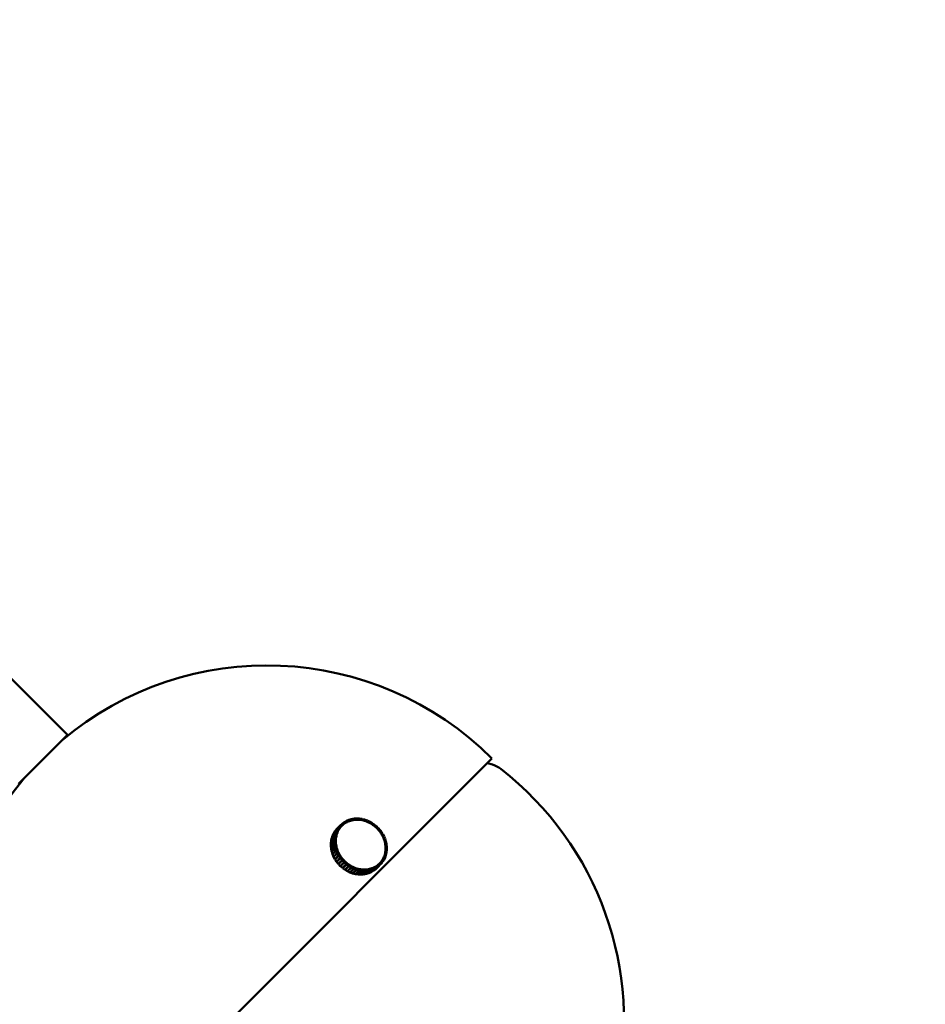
# Model space of a CAD drawing. Header units: millimetres. Extents: x 381 to 3103, y 17 to 2472.
# Tile 8 of 36: x 1121 to 1291, y 419 to 604. Entities that reach past the tile are written whole.
import ezdxf

# ---------------------------------------------------------------- set-up
doc = ezdxf.new("R2010")
doc.units = ezdxf.units.MM
doc.header["$LTSCALE"] = 12
doc.layers.add('Widoczne (ISO)', color=7, linetype='Continuous', lineweight=50)
doc.layers.add('Wymiar (ISO)', color=7, linetype='Continuous', lineweight=18)
doc.styles.add('Tekst notatki (ISO)', font='tahoma.ttf')
doc.dimstyles.new('Domyślne (ISO)', dxfattribs={"dimscale": 12, "dimtxt": 3, "dimasz": 3, "dimexe": 3.175, "dimexo": 0, "dimgap": 0.762, "dimtad": 1, "dimdec": 1, "dimlfac": 0.03937, "dimrnd": 1e-08, "dimzin": 0, "dimdsep": 46, "dimtxsty": 'Tekst notatki (ISO)', "dimblk": 'Filled-1', "dimcen": 0.09, "dimdle": 10, "dimse1": 1, "dimse2": 1, "dimclrd": 256, "dimclre": 256, "dimclrt": 256, "dimadec": 0, "dimazin": 0, "dimtfac": 0.666667, "dimtmove": 0, "dimatfit": 3, "dimfxl": 1, "dimtolj": 1, "dimlwd": 15, "dimlwe": 15, "dimarcsym": 0})

# ---------------------------------------------------------------- blocks, each defined once
blk = doc.blocks.new('Filled-1')
at = {"color": 0}
for p, q in [((0, 0), (-1, 0.25)), ((-1, 0.25), (-1, -0.25)), ((-1, 0), (0, 0)), ((-1, -0.25), (0, 0))]:
    blk.add_line(p, q, dxfattribs=at)
at = {"color": 0, "flags": 128}
blk.add_lwpolyline([(-1, -0.25), (0, 0), (-1, 0.25), (-1, -0.25)], dxfattribs=at)
at = {"color": 0}
blk.add_solid([(-1, -0.25), (0, 0), (-1, 0.25), (-1, -0.25)], dxfattribs=at)
blk = doc.blocks.new('*D9')
at = {"layer": 'Defpoints', "color": 0, "transparency": 16777216}
for p in [(925.71, 1346.51), (1573.16, 1346.51), (870.71, 230.38)]:
    blk.add_point(p, dxfattribs=at)
at = {"layer": 'Wymiar (ISO)', "lineweight": 15, "transparency": 16777216}
blk.add_line((1573.16, 266.38), (1573.16, 1310.51), dxfattribs=at)
at = {"layer": 'Wymiar (ISO)', "lineweight": 15, "transparency": 16777216, "xscale": 36, "yscale": 36, "zscale": 36}
for p, rotation in [((1573.16, 1346.51), 90), ((1573.16, 230.38), 270)]:
    blk.add_blockref('Filled-1', p, dxfattribs=dict(at, rotation=rotation))
at = {"layer": 'Wymiar (ISO)', "lineweight": 18, "transparency": 16777216, "insert": (1465.84, 689.34), "char_height": 36, "attachment_point": 1, "rotation": 90, "style": 'Tekst notatki (ISO)'}
blk.add_mtext('\\A1;43.9\\P1116 mm', dxfattribs=at)
blk = doc.blocks.new('*D10')
at = {"layer": 'Defpoints', "color": 0, "transparency": 16777216}
for p in [(925.71, 1496.51), (1573.16, 1496.51), (870.71, 230.38)]:
    blk.add_point(p, dxfattribs=at)
at = {"layer": 'Wymiar (ISO)', "lineweight": 15, "transparency": 16777216}
for p, q in [((1573.16, 1496.51), (1573.16, 1749)), ((1573.16, 266.38), (1573.16, 1460.51))]:
    blk.add_line(p, q, dxfattribs=at)
at = {"layer": 'Wymiar (ISO)', "lineweight": 15, "transparency": 16777216, "xscale": 36, "yscale": 36, "zscale": 36}
for p, rotation in [((1573.16, 1496.51), 90), ((1573.16, 230.38), 270)]:
    blk.add_blockref('Filled-1', p, dxfattribs=dict(at, rotation=rotation))
at = {"layer": 'Wymiar (ISO)', "lineweight": 18, "transparency": 16777216, "insert": (1465.7, 1541.65), "char_height": 36, "attachment_point": 1, "rotation": 90, "style": 'Tekst notatki (ISO)'}
blk.add_mtext('\\A1;49.8\\P1266 mm', dxfattribs=at)
blk = doc.blocks.new('*D11')
at = {"layer": 'Defpoints', "color": 0, "transparency": 16777216}
for p in [(925.71, 1796.51), (1573.16, 1796.51), (870.71, 230.38)]:
    blk.add_point(p, dxfattribs=at)
at = {"layer": 'Wymiar (ISO)', "lineweight": 15, "transparency": 16777216}
for p, q in [((1573.16, 1796.51), (1573.16, 2049)), ((1573.16, 266.38), (1573.16, 1760.51))]:
    blk.add_line(p, q, dxfattribs=at)
at = {"layer": 'Wymiar (ISO)', "lineweight": 15, "transparency": 16777216, "xscale": 36, "yscale": 36, "zscale": 36}
for p, rotation in [((1573.16, 1796.51), 90), ((1573.16, 230.38), 270)]:
    blk.add_blockref('Filled-1', p, dxfattribs=dict(at, rotation=rotation))
at = {"layer": 'Wymiar (ISO)', "lineweight": 18, "transparency": 16777216, "insert": (1465.92, 1841.65), "char_height": 36, "attachment_point": 1, "rotation": 90, "style": 'Tekst notatki (ISO)'}
blk.add_mtext('\\A1;61.7\\P1566 mm', dxfattribs=at)
blk = doc.blocks.new('*D12')
at = {"layer": 'Defpoints', "color": 0, "transparency": 16777216}
for p in [(925.71, 2246.01), (1573.16, 2246.01), (870.71, 230.38)]:
    blk.add_point(p, dxfattribs=at)
at = {"layer": 'Wymiar (ISO)', "lineweight": 15, "transparency": 16777216}
blk.add_line((1573.16, 266.38), (1573.16, 2210.01), dxfattribs=at)
at = {"layer": 'Wymiar (ISO)', "lineweight": 15, "transparency": 16777216, "xscale": 36, "yscale": 36, "zscale": 36}
for p, rotation in [((1573.16, 2246.01), 90), ((1573.16, 230.38), 270)]:
    blk.add_blockref('Filled-1', p, dxfattribs=dict(at, rotation=rotation))
at = {"layer": 'Wymiar (ISO)', "lineweight": 18, "transparency": 16777216, "insert": (1465.79, 2138.24), "char_height": 36, "attachment_point": 1, "rotation": 90, "style": 'Tekst notatki (ISO)'}
blk.add_mtext('\\A1;79.4\\P2016 mm', dxfattribs=at)

msp = doc.modelspace()

# ---------------------------------------------------------------- linework, layer by layer
at = {"layer": 'Widoczne (ISO)'}
for p, q in [((917.59, 682.03), (1129.72, 469.9)), ((1120.53, 460.71), (1129.72, 469.9)), ((1124.97, 380.95), (1209.47, 465.45)), ((1208.63, 464.61), (1209.57, 464.31)), ((1181.01, 452.91), (1181.33, 453.21)), ((1181.33, 453.21), (1181.36, 453.24)), ((1181.5, 453.03), (1181.33, 453.21)), ((1181.36, 453.24), (1181.71, 453.5)), ((1181.52, 453.04), (1181.36, 453.24)), ((1181.69, 453.17), (1181.86, 453.3)), ((1181.71, 453.49), (1181.74, 453.52)), ((1181.86, 453.3), (1181.71, 453.5)), ((1181.74, 453.52), (1182.12, 453.74)), ((1181.88, 453.31), (1181.74, 453.52)), ((1181.86, 453.3), (1181.84, 453.28)), ((1181.86, 453.29), (1181.88, 453.31)), ((1181.88, 453.31), (1182.07, 453.42)), ((1182.07, 453.42), (1182.26, 453.53)), ((1182.26, 453.53), (1182.12, 453.74)), ((1182.13, 453.72), (1182.16, 453.76)), ((1182.16, 453.76), (1182.57, 453.93)), ((1182.28, 453.54), (1182.16, 453.76)), ((1182.26, 453.53), (1182.25, 453.52)), ((1182.27, 453.52), (1182.28, 453.54)), ((1182.28, 453.54), (1182.48, 453.62)), ((1182.48, 453.62), (1182.69, 453.71)), ((1182.69, 453.71), (1182.57, 453.93)), ((1182.58, 453.91), (1182.61, 453.94)), ((1182.61, 453.94), (1183.04, 454.07)), ((1182.71, 453.72), (1182.61, 453.94)), ((1182.69, 453.71), (1182.68, 453.7)), ((1182.7, 453.71), (1182.71, 453.72)), ((1182.71, 453.72), (1182.92, 453.78)), ((1182.92, 453.78), (1183.13, 453.84)), ((1183.13, 453.84), (1183.04, 454.07)), ((1183.05, 454.05), (1183.08, 454.08)), ((1183.08, 454.08), (1183.53, 454.16)), ((1183.15, 453.85), (1183.08, 454.08)), ((1183.13, 453.84), (1183.13, 453.84)), ((1183.15, 453.85), (1183.38, 453.89)), ((1183.15, 453.84), (1183.15, 453.85)), ((1183.38, 453.89), (1183.6, 453.93)), ((1183.6, 453.93), (1183.53, 454.16)), ((1183.54, 454.13), (1183.57, 454.16)), ((1183.57, 454.16), (1184.03, 454.19)), ((1183.62, 453.93), (1183.57, 454.16)), ((1183.6, 453.93), (1183.59, 453.92)), ((1183.61, 453.92), (1183.62, 453.93)), ((1183.62, 453.93), (1183.85, 453.95)), ((1183.85, 453.95), (1184.08, 453.96)), ((1184.08, 453.96), (1184.03, 454.19)), ((1184.04, 454.16), (1184.08, 454.19)), ((1184.08, 453.96), (1184.07, 453.95)), ((1184.1, 453.96), (1184.08, 454.19)), ((1184.08, 454.19), (1184.54, 454.18)), ((1184.1, 453.96), (1184.33, 453.95)), ((1184.1, 453.95), (1184.1, 453.96)), ((1184.33, 453.95), (1184.57, 453.94)), ((1184.57, 453.94), (1184.54, 454.18)), ((1184.55, 454.13), (1184.59, 454.17)), ((1184.57, 453.94), (1184.56, 453.94)), ((1184.58, 453.93), (1184.59, 453.94)), ((1184.59, 453.94), (1184.59, 454.17)), ((1184.59, 454.17), (1185.06, 454.1)), ((1184.59, 453.94), (1184.82, 453.91)), ((1184.82, 453.91), (1185.06, 453.87)), ((1185.06, 453.87), (1185.05, 453.87)), ((1185.06, 453.87), (1185.06, 454.1)), ((1185.06, 454.05), (1185.1, 454.09)), ((1185.07, 453.86), (1185.08, 453.87)), ((1185.08, 453.87), (1185.1, 454.09)), ((1185.08, 453.87), (1185.31, 453.81)), ((1185.1, 454.09), (1185.57, 453.98)), ((1185.31, 453.81), (1185.54, 453.75)), ((1185.54, 453.75), (1185.57, 453.98)), ((1185.54, 453.75), (1185.54, 453.75)), ((1185.56, 453.91), (1185.62, 453.96)), ((1185.56, 453.74), (1185.57, 453.74)), ((1185.57, 453.74), (1185.62, 453.96)), ((1185.57, 453.74), (1185.79, 453.66)), ((1185.62, 453.96), (1186.07, 453.8)), ((1185.79, 453.66), (1186.02, 453.58)), ((1186.02, 453.58), (1186.07, 453.8)), ((1186.02, 453.58), (1186.02, 453.58)), ((1186.04, 453.57), (1186.05, 453.57)), ((1186.05, 453.57), (1186.12, 453.78)), ((1186.05, 453.72), (1186.12, 453.78)), ((1186.05, 453.57), (1186.27, 453.47)), ((1186.12, 453.78), (1186.56, 453.58)), ((1186.27, 453.47), (1186.49, 453.37)), ((1186.49, 453.37), (1186.56, 453.58)), ((1186.49, 453.37), (1186.49, 453.36)), ((1186.51, 453.35), (1186.61, 453.55)), ((1186.51, 453.35), (1186.72, 453.23)), ((1186.51, 453.35), (1186.51, 453.35)), ((1186.53, 453.47), (1186.61, 453.55)), ((1186.61, 453.55), (1187.03, 453.3)), ((1186.72, 453.23), (1186.94, 453.1)), ((1186.94, 453.1), (1187.03, 453.3)), ((1186.96, 453.09), (1187.07, 453.27)), ((1186.97, 453.17), (1187.07, 453.27)), ((1187.07, 453.27), (1187.48, 452.98)), ((1180.22, 451.67), (1179.51, 450.96)), ((1179.53, 451), (1180.23, 451.71)), ((1179.72, 451.4), (1179.53, 451)), ((1180.43, 452.1), (1179.72, 451.4)), ((1179.74, 451.43), (1180.45, 452.14)), ((1179.97, 451.8), (1179.74, 451.43)), ((1179.75, 451.43), (1179.74, 451.43)), ((1180.68, 452.51), (1179.97, 451.8)), ((1180, 451.84), (1180.71, 452.54)), ((1180.28, 452.17), (1180, 451.84)), ((1180.01, 451.83), (1180, 451.84)), ((1180.07, 451.25), (1180.22, 451.67)), ((1180.44, 451.56), (1180.22, 451.67)), ((1180.23, 451.71), (1180.43, 452.1)), ((1180.45, 451.58), (1180.23, 451.71)), ((1180.98, 452.88), (1180.28, 452.17)), ((1180.29, 451.14), (1180.37, 451.35)), ((1180.31, 452.2), (1181.01, 452.91)), ((1180.31, 452.2), (1180.31, 452.2)), ((1180.37, 451.35), (1180.44, 451.56)), ((1180.64, 451.98), (1180.43, 452.1)), ((1180.43, 451.57), (1180.45, 451.58)), ((1180.45, 452.14), (1180.68, 452.51)), ((1180.65, 452), (1180.45, 452.14)), ((1180.45, 451.58), (1180.54, 451.78)), ((1180.54, 451.78), (1180.64, 451.98)), ((1180.63, 451.98), (1180.65, 452)), ((1180.65, 452), (1180.77, 452.18)), ((1180.88, 452.36), (1180.68, 452.51)), ((1180.71, 452.54), (1180.98, 452.88)), ((1180.9, 452.38), (1180.71, 452.54)), ((1180.77, 452.18), (1180.88, 452.36)), ((1180.88, 452.36), (1180.9, 452.38)), ((1180.9, 452.38), (1181.03, 452.55)), ((1181.17, 452.71), (1180.98, 452.88)), ((1181.19, 452.73), (1181.01, 452.91)), ((1181.03, 452.55), (1181.17, 452.71)), ((1181.28, 452.81), (1181.15, 452.69)), ((1181.17, 452.71), (1181.19, 452.73)), ((1181.19, 452.73), (1181.34, 452.88)), ((1181.34, 452.88), (1181.5, 453.03)), ((1181.5, 453.03), (1181.44, 452.97)), ((1181.46, 452.98), (1181.52, 453.04)), ((1181.52, 453.04), (1181.69, 453.17)), ((1186.94, 453.1), (1186.93, 453.1)), ((1186.95, 453.09), (1186.96, 453.09)), ((1186.96, 453.09), (1187.16, 452.95)), ((1187.16, 452.95), (1187.36, 452.8)), ((1187.36, 452.8), (1187.48, 452.98)), ((1187.36, 452.8), (1187.52, 452.95)), ((1187.36, 452.8), (1187.36, 452.8)), ((1187.38, 452.79), (1187.52, 452.95)), ((1187.38, 452.79), (1187.57, 452.62)), ((1187.38, 452.78), (1187.38, 452.79)), ((1187.52, 452.95), (1187.9, 452.63)), ((1187.57, 452.62), (1187.76, 452.46)), ((1187.76, 452.46), (1187.75, 452.46)), ((1187.76, 452.46), (1187.9, 452.63)), ((1187.77, 452.44), (1187.78, 452.44)), ((1187.78, 452.44), (1187.93, 452.59)), ((1187.78, 452.44), (1187.95, 452.26)), ((1187.93, 452.59), (1188.28, 452.23)), ((1187.95, 452.26), (1188.12, 452.08)), ((1188.28, 452.23), (1188.12, 452.08)), ((1188.12, 452.08), (1188.28, 452.23)), ((1188.12, 452.08), (1188.12, 452.08)), ((1188.13, 452.06), (1188.14, 452.06)), ((1188.14, 452.06), (1188.31, 452.19)), ((1188.14, 452.06), (1188.29, 451.87)), ((1188.29, 451.87), (1188.45, 451.68)), ((1188.31, 452.19), (1188.63, 451.81)), ((1188.45, 451.68), (1188.63, 451.81)), ((1188.45, 451.68), (1188.45, 451.67)), ((1188.46, 451.65), (1188.47, 451.66)), ((1188.47, 451.66), (1188.65, 451.76)), ((1188.47, 451.66), (1188.6, 451.45)), ((1188.63, 451.81), (1188.49, 451.67)), ((1188.6, 451.45), (1188.74, 451.24)), ((1188.65, 451.76), (1188.93, 451.35)), ((1188.74, 451.24), (1188.93, 451.35)), ((1188.93, 451.35), (1188.84, 451.26)), ((1179.9, 450.22), (1179.19, 449.51)), ((1179.19, 449.05), (1179.9, 449.76)), ((1179.19, 449.51), (1179.19, 449.05)), ((1179.2, 449.56), (1179.9, 450.27)), ((1179.25, 450.01), (1179.2, 449.56)), ((1179.9, 449.71), (1179.2, 449)), ((1179.23, 449.55), (1179.2, 449.56)), ((1179.25, 450.06), (1179.96, 450.77)), ((1179.95, 450.72), (1179.25, 450.01)), ((1179.35, 450.5), (1179.25, 450.06)), ((1179.28, 450.05), (1179.25, 450.06)), ((1180.06, 451.2), (1179.35, 450.5)), ((1179.37, 450.54), (1180.07, 451.25)), ((1179.51, 450.96), (1179.37, 450.54)), ((1179.39, 450.53), (1179.37, 450.54)), ((1179.54, 450.99), (1179.53, 451)), ((1179.9, 450.27), (1179.95, 450.72)), ((1180.14, 450.21), (1179.9, 450.27)), ((1180.14, 450.19), (1179.9, 450.22)), ((1179.9, 449.76), (1179.9, 450.22)), ((1180.13, 449.72), (1179.9, 449.76)), ((1180.14, 449.7), (1179.9, 449.71)), ((1179.95, 449.24), (1179.9, 449.71)), ((1180.19, 450.66), (1179.95, 450.72)), ((1179.96, 450.77), (1180.06, 451.2)), ((1180.19, 450.68), (1179.96, 450.77)), ((1180.29, 451.12), (1180.06, 451.2)), ((1180.29, 451.14), (1180.07, 451.25)), ((1180.11, 449.7), (1180.13, 449.72)), ((1180.12, 450.19), (1180.14, 450.21)), ((1180.13, 449.72), (1180.14, 449.96)), ((1180.14, 450.21), (1180.16, 450.44)), ((1180.14, 449.96), (1180.14, 450.19)), ((1180.16, 449.47), (1180.14, 449.7)), ((1180.16, 450.44), (1180.19, 450.66)), ((1180.17, 450.67), (1180.19, 450.68)), ((1180.19, 450.68), (1180.24, 450.9)), ((1180.24, 450.9), (1180.29, 451.12)), ((1180.28, 451.13), (1180.29, 451.14)), ((1188.74, 451.24), (1188.74, 451.24)), ((1188.75, 451.22), (1188.95, 451.31)), ((1188.75, 451.22), (1188.87, 451)), ((1188.75, 451.22), (1188.75, 451.22)), ((1188.87, 451), (1188.98, 450.79)), ((1188.95, 451.31), (1189.19, 450.87)), ((1188.98, 450.79), (1189.19, 450.87)), ((1188.98, 450.79), (1188.98, 450.78)), ((1188.99, 450.77), (1189.21, 450.83)), ((1188.99, 450.77), (1189.09, 450.54)), ((1188.99, 450.76), (1188.99, 450.77)), ((1189.09, 450.54), (1189.18, 450.32)), ((1189.19, 450.87), (1189.12, 450.8)), ((1189.18, 450.32), (1189.4, 450.38)), ((1189.18, 450.32), (1189.18, 450.31)), ((1189.19, 450.29), (1189.41, 450.33)), ((1189.19, 450.29), (1189.26, 450.06)), ((1189.19, 450.29), (1189.19, 450.29)), ((1189.21, 450.83), (1189.4, 450.38)), ((1189.26, 450.06), (1189.34, 449.83)), ((1189.34, 449.83), (1189.33, 449.83)), ((1189.4, 450.38), (1189.34, 450.32)), ((1189.34, 449.83), (1189.56, 449.87)), ((1189.34, 449.81), (1189.57, 449.82)), ((1189.34, 449.81), (1189.39, 449.58)), ((1189.34, 449.81), (1189.34, 449.81)), ((1189.39, 449.58), (1189.44, 449.34)), ((1189.41, 450.33), (1189.56, 449.87)), ((1189.56, 449.87), (1189.51, 449.82)), ((1189.57, 449.82), (1189.67, 449.36)), ((1179.24, 449.05), (1179.19, 449.05)), ((1179.2, 449), (1179.24, 448.54)), ((1179.24, 448.54), (1179.95, 449.24)), ((1179.3, 448.54), (1179.24, 448.54)), ((1179.96, 449.2), (1179.25, 448.49)), ((1179.25, 448.49), (1179.35, 448.02)), ((1179.35, 448.02), (1180.05, 448.73)), ((1179.41, 448.03), (1179.35, 448.02)), ((1180.07, 448.68), (1179.36, 447.98)), ((1179.36, 447.98), (1179.5, 447.52)), ((1179.5, 447.52), (1180.21, 448.22)), ((1180.23, 448.18), (1179.52, 447.47)), ((1179.71, 447.02), (1180.42, 447.73)), ((1180.44, 447.68), (1179.73, 446.98)), ((1180.18, 449.24), (1179.95, 449.24)), ((1180.19, 449.21), (1179.96, 449.2)), ((1180.05, 448.73), (1179.96, 449.2)), ((1180.28, 448.75), (1180.05, 448.73)), ((1180.29, 448.72), (1180.07, 448.68)), ((1180.21, 448.22), (1180.07, 448.68)), ((1180.18, 449.24), (1180.16, 449.47)), ((1180.16, 449.21), (1180.18, 449.24)), ((1180.24, 448.98), (1180.19, 449.21)), ((1180.43, 448.26), (1180.21, 448.22)), ((1180.44, 448.24), (1180.23, 448.18)), ((1180.42, 447.73), (1180.23, 448.18)), ((1180.28, 448.75), (1180.24, 448.98)), ((1180.26, 448.72), (1180.28, 448.75)), ((1180.36, 448.49), (1180.29, 448.72)), ((1180.43, 448.26), (1180.36, 448.49)), ((1180.4, 448.23), (1180.43, 448.26)), ((1180.63, 447.79), (1180.42, 447.73)), ((1180.54, 448.02), (1180.44, 448.24)), ((1180.64, 447.77), (1180.44, 447.68)), ((1180.67, 447.25), (1180.44, 447.68)), ((1180.63, 447.79), (1180.54, 448.02)), ((1180.59, 447.75), (1180.63, 447.79)), ((1180.76, 447.55), (1180.64, 447.77)), ((1189.38, 447.65), (1189.34, 447.43)), ((1189.43, 447.87), (1189.38, 447.65)), ((1189.44, 449.34), (1189.43, 449.34)), ((1189.44, 447.89), (1189.43, 447.89)), ((1189.43, 447.86), (1189.43, 447.87)), ((1189.43, 447.87), (1189.66, 447.79)), ((1189.44, 449.34), (1189.67, 449.36)), ((1189.44, 449.32), (1189.46, 449.09)), ((1189.44, 449.32), (1189.44, 449.32)), ((1189.44, 449.32), (1189.67, 449.31)), ((1189.46, 448.12), (1189.44, 447.89)), ((1189.44, 447.89), (1189.67, 447.84)), ((1189.46, 449.09), (1189.49, 448.85)), ((1189.49, 448.35), (1189.46, 448.12)), ((1189.49, 448.85), (1189.48, 448.85)), ((1189.48, 448.83), (1189.49, 448.83)), ((1189.49, 448.37), (1189.48, 448.36)), ((1189.48, 448.34), (1189.49, 448.35)), ((1189.49, 448.85), (1189.72, 448.84)), ((1189.49, 448.83), (1189.49, 448.6)), ((1189.49, 448.83), (1189.72, 448.8)), ((1189.49, 448.6), (1189.49, 448.37)), ((1189.49, 448.37), (1189.72, 448.33)), ((1189.49, 448.35), (1189.72, 448.29)), ((1189.66, 447.79), (1189.56, 447.35)), ((1189.67, 449.36), (1189.62, 449.31)), ((1189.67, 447.84), (1189.64, 447.8)), ((1189.67, 449.31), (1189.72, 448.84)), ((1189.72, 448.29), (1189.67, 447.84)), ((1189.72, 448.84), (1189.68, 448.8)), ((1189.72, 448.33), (1189.69, 448.3)), ((1189.72, 448.8), (1189.72, 448.33)), ((1179.58, 447.53), (1179.5, 447.52)), ((1179.52, 447.47), (1179.71, 447.02)), ((1179.8, 447.05), (1179.71, 447.02)), ((1179.73, 446.98), (1179.96, 446.54)), ((1179.96, 446.54), (1180.67, 447.25)), ((1180.08, 446.59), (1179.96, 446.54)), ((1180.7, 447.21), (1179.99, 446.5)), ((1179.99, 446.5), (1180.26, 446.08)), ((1180.26, 446.08), (1180.97, 446.79)), ((1180.43, 446.18), (1180.26, 446.08)), ((1181, 446.75), (1180.29, 446.04)), ((1180.29, 446.04), (1180.6, 445.65)), ((1180.6, 445.65), (1181.31, 446.36)), ((1180.78, 445.78), (1180.6, 445.65)), ((1181.34, 446.32), (1180.64, 445.62)), ((1180.87, 447.33), (1180.67, 447.25)), ((1180.89, 447.31), (1180.7, 447.21)), ((1180.97, 446.79), (1180.7, 447.21)), ((1180.87, 447.33), (1180.76, 447.55)), ((1180.78, 445.78), (1181.49, 446.49)), ((1180.81, 447.27), (1180.87, 447.33)), ((1181.02, 447.11), (1180.89, 447.31)), ((1181.16, 446.9), (1180.97, 446.79)), ((1180.98, 445.26), (1181.69, 445.96)), ((1181.17, 446.88), (1181, 446.75)), ((1181.31, 446.36), (1181, 446.75)), ((1181.16, 446.9), (1181.02, 447.11)), ((1181.73, 445.93), (1181.02, 445.22)), ((1181.04, 446.78), (1181.16, 446.9)), ((1181.14, 445.41), (1181.85, 446.11)), ((1181.87, 446.1), (1181.16, 445.39)), ((1181.33, 446.69), (1181.17, 446.88)), ((1181.49, 446.49), (1181.31, 446.36)), ((1181.49, 446.49), (1181.33, 446.69)), ((1181.5, 446.47), (1181.34, 446.32)), ((1181.69, 445.96), (1181.34, 446.32)), ((1181.68, 446.29), (1181.5, 446.47)), ((1181.85, 446.11), (1181.68, 446.29)), ((1181.85, 446.11), (1181.69, 445.96)), ((1181.87, 446.1), (1181.73, 445.93)), ((1182.11, 445.6), (1181.73, 445.93)), ((1182.05, 445.93), (1181.87, 446.1)), ((1182.24, 445.77), (1182.05, 445.93)), ((1188.44, 445.83), (1188.28, 445.68)), ((1188.45, 445.84), (1188.42, 445.81)), ((1188.44, 445.83), (1188.61, 445.65)), ((1188.59, 446.01), (1188.45, 445.84)), ((1188.45, 445.84), (1188.64, 445.68)), ((1188.73, 446.18), (1188.59, 446.01)), ((1188.92, 446.01), (1188.64, 445.68)), ((1188.7, 446.15), (1188.73, 446.18)), ((1188.74, 446.19), (1188.71, 446.16)), ((1188.73, 446.18), (1188.92, 446.01)), ((1188.86, 446.38), (1188.74, 446.19)), ((1188.74, 446.19), (1188.94, 446.05)), ((1188.97, 446.56), (1188.86, 446.38)), ((1188.94, 446.05), (1188.91, 446.02)), ((1189.18, 446.42), (1188.94, 446.05)), ((1188.96, 446.54), (1188.97, 446.56)), ((1188.99, 446.58), (1188.97, 446.56)), ((1188.97, 446.56), (1189.18, 446.42)), ((1189.08, 446.78), (1188.99, 446.58)), ((1188.99, 446.58), (1189.2, 446.45)), ((1189.18, 446.97), (1189.08, 446.78)), ((1189.16, 446.96), (1189.18, 446.97)), ((1189.18, 446.99), (1189.17, 446.98)), ((1189.2, 446.45), (1189.17, 446.42)), ((1189.26, 447.2), (1189.18, 446.99)), ((1189.18, 446.99), (1189.41, 446.89)), ((1189.18, 446.97), (1189.39, 446.85)), ((1189.39, 446.85), (1189.2, 446.45)), ((1189.33, 447.41), (1189.26, 447.2)), ((1189.32, 447.4), (1189.33, 447.41)), ((1189.34, 447.43), (1189.33, 447.42)), ((1189.33, 447.41), (1189.55, 447.31)), ((1189.34, 447.43), (1189.56, 447.35)), ((1189.41, 446.89), (1189.37, 446.86)), ((1189.55, 447.31), (1189.41, 446.89)), ((1189.56, 447.35), (1189.53, 447.32)), ((1180.64, 445.62), (1180.98, 445.26)), ((1181.14, 445.41), (1180.98, 445.26)), ((1181.16, 445.39), (1181.02, 445.22)), ((1181.02, 445.22), (1181.4, 444.9)), ((1181.4, 444.9), (1182.11, 445.6)), ((1182.15, 445.57), (1181.44, 444.86)), ((1181.56, 445.05), (1181.44, 444.86)), ((1181.44, 444.86), (1181.84, 444.57)), ((1182.26, 445.75), (1181.56, 445.05)), ((1181.84, 444.57), (1182.55, 445.28)), ((1182.59, 445.25), (1181.88, 444.55)), ((1181.95, 444.68), (1181.88, 444.55)), ((1181.88, 444.55), (1182.31, 444.3)), ((1182.24, 445.77), (1182.11, 445.6)), ((1182.26, 445.75), (1182.15, 445.57)), ((1182.55, 445.28), (1182.15, 445.57)), ((1182.46, 445.61), (1182.26, 445.75)), ((1182.31, 444.3), (1183.02, 445)), ((1183.06, 444.98), (1182.36, 444.27)), ((1182.39, 444.38), (1182.36, 444.27)), ((1182.36, 444.27), (1182.8, 444.07)), ((1182.67, 445.46), (1182.46, 445.61)), ((1182.67, 445.46), (1182.55, 445.28)), ((1182.69, 445.45), (1182.59, 445.25)), ((1183.02, 445), (1182.59, 445.25)), ((1182.69, 445.45), (1182.61, 445.37)), ((1182.9, 445.33), (1182.69, 445.45)), ((1182.8, 444.07), (1183.51, 444.77)), ((1183.55, 444.75), (1182.84, 444.05)), ((1182.86, 444.13), (1182.84, 444.05)), ((1182.84, 444.05), (1183.3, 443.88)), ((1183.11, 445.2), (1182.9, 445.33)), ((1183.11, 445.2), (1183.02, 445)), ((1183.13, 445.19), (1183.06, 444.98)), ((1183.51, 444.77), (1183.06, 444.98)), ((1183.13, 445.19), (1183.08, 445.14)), ((1183.36, 445.09), (1183.13, 445.19)), ((1183.3, 443.88), (1184.01, 444.59)), ((1184.06, 444.58), (1183.35, 443.87)), ((1183.36, 443.94), (1183.35, 443.87)), ((1183.58, 444.98), (1183.36, 445.09)), ((1183.58, 444.98), (1183.51, 444.77)), ((1183.6, 444.97), (1183.55, 444.75)), ((1184.01, 444.59), (1183.55, 444.75)), ((1183.6, 444.97), (1183.56, 444.94)), ((1183.83, 444.89), (1183.6, 444.97)), ((1183.81, 443.76), (1184.52, 444.46)), ((1184.06, 444.81), (1183.83, 444.89)), ((1184.57, 444.45), (1183.86, 443.75)), ((1184.06, 444.81), (1184.01, 444.59)), ((1184.08, 444.8), (1184.05, 444.77)), ((1184.08, 444.8), (1184.06, 444.58)), ((1184.52, 444.46), (1184.06, 444.58)), ((1184.31, 444.75), (1184.08, 444.8)), ((1184.55, 444.69), (1184.31, 444.75)), ((1184.33, 443.68), (1185.04, 444.39)), ((1185.08, 444.38), (1184.38, 443.67)), ((1184.55, 444.69), (1184.52, 444.46)), ((1184.57, 444.68), (1184.54, 444.66)), ((1184.57, 444.68), (1184.57, 444.45)), ((1184.8, 444.65), (1184.57, 444.68)), ((1185.04, 444.39), (1184.57, 444.45)), ((1185.04, 444.62), (1184.8, 444.65)), ((1184.84, 443.65), (1185.55, 444.36)), ((1185.59, 444.36), (1184.89, 443.66)), ((1185.04, 444.62), (1185.04, 444.39)), ((1185.06, 444.61), (1185.04, 444.59)), ((1185.06, 444.61), (1185.08, 444.38)), ((1185.29, 444.6), (1185.06, 444.61)), ((1185.55, 444.36), (1185.08, 444.38)), ((1185.52, 444.6), (1185.29, 444.6)), ((1185.34, 443.68), (1186.05, 444.39)), ((1186.1, 444.4), (1185.39, 443.69)), ((1185.52, 444.6), (1185.55, 444.36)), ((1185.55, 444.6), (1185.53, 444.58)), ((1185.77, 444.61), (1185.55, 444.6)), ((1185.55, 444.6), (1185.59, 444.36)), ((1186.05, 444.39), (1185.59, 444.36)), ((1186, 444.63), (1185.77, 444.61)), ((1185.83, 443.77), (1186.54, 444.48)), ((1186.59, 444.49), (1185.88, 443.78)), ((1186, 444.63), (1186.05, 444.39)), ((1186.03, 444.63), (1186.01, 444.61)), ((1186.25, 444.67), (1186.03, 444.63)), ((1186.03, 444.63), (1186.1, 444.4)), ((1186.54, 444.48), (1186.1, 444.4)), ((1186.47, 444.71), (1186.25, 444.67)), ((1186.31, 443.91), (1187.01, 444.61)), ((1186.34, 443.94), (1186.35, 443.92)), ((1187.06, 444.63), (1186.35, 443.92)), ((1186.35, 443.92), (1186.75, 444.09)), ((1186.47, 444.71), (1186.54, 444.48)), ((1186.49, 444.71), (1186.47, 444.69)), ((1186.71, 444.77), (1186.49, 444.71)), ((1186.49, 444.71), (1186.59, 444.49)), ((1187.01, 444.61), (1186.59, 444.49)), ((1186.92, 444.84), (1186.71, 444.77)), ((1186.75, 444.09), (1187.46, 444.8)), ((1187.5, 444.82), (1186.79, 444.11)), ((1186.79, 444.11), (1187.17, 444.33)), ((1186.79, 444.12), (1186.79, 444.11)), ((1186.92, 444.84), (1187.01, 444.61)), ((1186.94, 444.84), (1186.92, 444.83)), ((1187.14, 444.93), (1186.94, 444.84)), ((1186.94, 444.84), (1187.06, 444.63)), ((1187.46, 444.8), (1187.06, 444.63)), ((1187.34, 445.02), (1187.14, 444.93)), ((1187.17, 444.33), (1187.88, 445.04)), ((1187.2, 444.36), (1187.21, 444.35)), ((1187.92, 445.06), (1187.21, 444.35)), ((1187.21, 444.35), (1187.56, 444.61)), ((1187.34, 445.02), (1187.46, 444.8)), ((1187.36, 445.03), (1187.35, 445.01)), ((1187.55, 445.14), (1187.36, 445.03)), ((1187.36, 445.03), (1187.5, 444.82)), ((1187.88, 445.04), (1187.5, 444.82)), ((1187.74, 445.24), (1187.55, 445.14)), ((1187.56, 444.61), (1188.26, 445.32)), ((1188.3, 445.35), (1187.59, 444.64)), ((1187.59, 444.64), (1187.9, 444.94)), ((1187.59, 444.64), (1187.59, 444.64)), ((1187.76, 445.26), (1187.74, 445.24)), ((1187.74, 445.24), (1187.88, 445.04)), ((1187.93, 445.39), (1187.76, 445.26)), ((1187.76, 445.26), (1187.92, 445.06)), ((1187.9, 444.94), (1188.61, 445.65)), ((1188.26, 445.32), (1187.92, 445.06)), ((1188.11, 445.51), (1187.93, 445.39)), ((1188.12, 445.53), (1188.11, 445.51)), ((1188.11, 445.51), (1188.26, 445.32)), ((1188.28, 445.68), (1188.12, 445.53)), ((1188.12, 445.53), (1188.3, 445.35)), ((1188.61, 445.65), (1188.3, 445.35)), ((1188.35, 445.74), (1188.31, 445.71)), ((1188.64, 445.68), (1188.61, 445.65)), ((1183.35, 443.87), (1183.81, 443.76)), ((1183.86, 443.8), (1183.86, 443.75)), ((1183.86, 443.75), (1184.33, 443.68)), ((1184.37, 443.72), (1184.38, 443.67)), ((1184.38, 443.67), (1184.84, 443.65)), ((1184.88, 443.69), (1184.89, 443.66)), ((1184.89, 443.66), (1185.34, 443.68)), ((1185.38, 443.72), (1185.39, 443.69)), ((1185.39, 443.69), (1185.83, 443.77)), ((1185.87, 443.8), (1185.88, 443.78)), ((1185.88, 443.78), (1186.31, 443.91))]:
    msp.add_line(p, q, dxfattribs=at)
for centre, radius, start, end in [((1167.22, 423.2), 59.75, 45, 130.1998), ((1208.06, 459.55), 5, 52.1241, 72.4943), ((1174.29, 416.13), 60, 217.8759, 52.1241), ((1167.22, 423.2), 59.75, 139.8002, 217.3055)]:
    msp.add_arc(centre, radius, start, end, dxfattribs=at)
for centre, major_axis, start_param, end_param in [((1184.81, 449.28), (-3.54, 3.54), 6.052225, 6.156944), ((1184.81, 449.28), (-3.54, 3.54), 5.947505, 6.052225), ((1184.81, 449.28), (-3.54, 3.54), 5.842785, 5.947505), ((1184.81, 449.28), (3.54, -3.54), 2.596473, 2.701192), ((1184.81, 449.28), (3.54, -3.54), 2.491753, 2.596473), ((1184.81, 449.28), (3.54, -3.54), 2.387033, 2.491753), ((1184.81, 449.28), (3.54, -3.54), 2.282313, 2.387033), ((1184.81, 449.28), (3.54, -3.54), 2.177594, 2.282313), ((1184.81, 449.28), (3.54, -3.54), 2.072874, 2.177594), ((1184.81, 449.28), (3.54, -3.54), 1.968154, 2.072874), ((1184.81, 449.28), (3.54, -3.54), 1.863434, 1.968154), ((1184.81, 449.28), (3.54, -3.54), 1.758715, 1.863434), ((1184.81, 449.28), (-3.54, 3.54), 0.397358, 0.502078), ((1184.81, 449.28), (-3.54, 3.54), 0.292638, 0.397358), ((1184.81, 449.28), (-3.54, 3.54), 0.187918, 0.292638), ((1184.81, 449.28), (-3.54, 3.54), 0.083199, 0.187918), ((1184.81, 449.28), (-3.54, 3.54), 6.261664, 6.366384), ((1184.81, 449.28), (-3.54, 3.54), 6.156944, 6.261664), ((1184.81, 449.28), (3.54, -3.54), 1.653995, 1.758715), ((1184.81, 449.28), (3.54, -3.54), 1.549275, 1.653995), ((1184.81, 449.28), (3.54, -3.54), 1.444555, 1.549275), ((1184.81, 449.28), (3.54, -3.54), 1.339836, 1.444555), ((1184.81, 449.28), (3.54, -3.54), 1.235116, 1.339836), ((1184.81, 449.28), (-3.54, 3.54), 0.711517, 0.816237), ((1184.81, 449.28), (-3.54, 3.54), 0.606797, 0.711517), ((1184.81, 449.28), (-3.54, 3.54), 0.502078, 0.606797), ((1184.81, 449.28), (3.54, -3.54), 1.130396, 1.235116), ((1184.81, 449.28), (3.54, -3.54), 1.025676, 1.130396), ((1184.81, 449.28), (3.54, -3.54), 0.920957, 1.025676), ((1184.81, 449.28), (3.54, -3.54), 0.816237, 0.920957), ((1184.81, 449.28), (-3.54, 3.54), 0.816237, 0.920957), ((1184.81, 449.28), (-3.54, 3.54), 0.920957, 1.025676), ((1184.81, 449.28), (-3.54, 3.54), 1.025676, 1.130396), ((1184.81, 449.28), (-3.54, 3.54), 1.130396, 1.235116), ((1184.81, 449.28), (3.54, -3.54), 0.397358, 0.502078), ((1184.81, 449.28), (3.54, -3.54), 0.502078, 0.606797), ((1184.81, 449.28), (3.54, -3.54), 0.711517, 0.816237), ((1184.81, 449.28), (3.54, -3.54), 0.606797, 0.711517), ((1184.81, 449.28), (-3.54, 3.54), 1.235116, 1.339836), ((1184.11, 448.57), (-3.54, 3.54), 1.494418, 1.498149), ((1184.81, 449.28), (-3.54, 3.54), 1.339836, 1.444555), ((1184.81, 449.28), (-3.54, 3.54), 1.444555, 1.549275), ((1184.81, 449.28), (-3.54, 3.54), 1.549275, 1.653995), ((1184.81, 449.28), (-3.54, 3.54), 1.653995, 1.758715), ((1184.81, 449.28), (3.54, -3.54), 6.261664, 6.366384), ((1184.81, 449.28), (3.54, -3.54), 0.083199, 0.187918), ((1184.81, 449.28), (3.54, -3.54), 0.187918, 0.292638), ((1184.81, 449.28), (3.54, -3.54), 0.292638, 0.397358), ((1184.11, 448.57), (-3.54, 3.54), 1.599269, 1.604078), ((1184.11, 448.57), (-3.54, 3.54), 1.708314, 1.70893), ((1184.81, 449.28), (-3.54, 3.54), 1.758715, 1.863434), ((1184.81, 449.28), (-3.54, 3.54), 1.863434, 1.968154), ((1184.81, 449.28), (-3.54, 3.54), 1.968154, 2.072874), ((1184.81, 449.28), (-3.54, 3.54), 2.072874, 2.177594), ((1184.81, 449.28), (-3.54, 3.54), 2.177594, 2.282313), ((1184.81, 449.28), (-3.54, 3.54), 2.282313, 2.387033), ((1184.81, 449.28), (-3.54, 3.54), 2.387033, 2.491753), ((1184.81, 449.28), (-3.54, 3.54), 2.491753, 2.596473), ((1184.81, 449.28), (-3.54, 3.54), 2.596473, 2.701192), ((1184.81, 449.28), (3.54, -3.54), 5.842785, 5.947505), ((1184.81, 449.28), (3.54, -3.54), 5.947505, 6.052225), ((1184.81, 449.28), (3.54, -3.54), 6.052225, 6.156944), ((1184.81, 449.28), (3.54, -3.54), 6.156944, 6.261664)]:
    msp.add_ellipse(centre, major_axis=major_axis, ratio=0.866025, start_param=start_param, end_param=end_param, dxfattribs=at)

# ---------------------------------------------------------------- dimensions: what is measured, and where the dimension line sits
at = {"layer": 'Wymiar (ISO)', "lineweight": 18}
for base, p2, text, override, picture, middle in [((1573.16, 2246.01), (925.71, 2246.01), '<>\\P2016 mm', {"dimgap": 0.762, "dimdec": 1, "dimlfac": 0.03937, "dimpost": '\\X', "dimse1": 1, "dimse2": 1, "dimtol": 0, "dimlim": 0, "dimtp": 0, "dimtm": 0, "dimtdec": 2, "dimtofl": 0, "dimatfit": 1, "dimtvp": -0.25}, '*D12', (1573.16, 2238.76)), ((1573.16, 1796.51), (925.71, 1796.51), '<>\\P1566 mm', {"dimgap": 0.762, "dimdec": 1, "dimlfac": 0.03937, "dimpost": '\\X', "dimse1": 1, "dimse2": 1, "dimtol": 0, "dimlim": 0, "dimtp": 0, "dimtm": 0, "dimtdec": 2, "dimtofl": 0, "dimatfit": 2, "dimtvp": -0.25}, '*D11', (1573.16, 1940.75)), ((1573.16, 1496.51), (925.71, 1496.51), '<>\\P1266 mm', {"dimgap": 0.762, "dimdec": 1, "dimlfac": 0.03937, "dimpost": '\\X', "dimse1": 1, "dimse2": 1, "dimtol": 0, "dimlim": 0, "dimtp": 0, "dimtm": 0, "dimtdec": 2, "dimtofl": 0, "dimatfit": 2, "dimtvp": -0.25}, '*D10', (1573.16, 1640.75)), ((1573.16, 1346.51), (925.71, 1346.51), '<>\\P1116 mm', {"dimgap": 0.762, "dimdec": 1, "dimlfac": 0.03937, "dimpost": '\\X', "dimse1": 1, "dimse2": 1, "dimtol": 0, "dimlim": 0, "dimtp": 0, "dimtm": 0, "dimtdec": 2, "dimtofl": 0, "dimatfit": 1, "dimtvp": -0.25}, '*D9', (1573.16, 788.45))]:
    dim = msp.add_linear_dim(base=base, p1=(870.71, 230.38), p2=p2, angle=270, text=text, dimstyle='Domyślne (ISO)', override=override, dxfattribs=at)
    dim.commit()
    dim.dimension.update_dxf_attribs({"geometry": picture, "text_midpoint": middle, "dimtype": 160})

doc.saveas('drawing.dxf')
